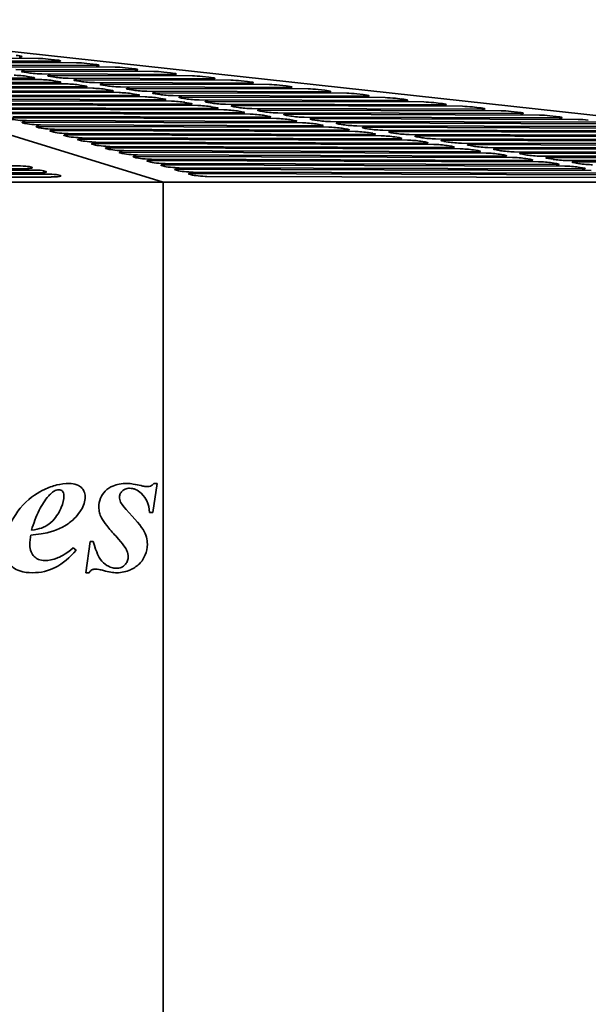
# Model space of a CAD drawing. Header units: millimetres. Extents: x 280 to 1400, y 278 to 909.
# Tile 10 of 11: x 1027 to 1206, y 594 to 905. Entities that reach past the tile are written whole.
import ezdxf

# ---------------------------------------------------------------- set-up
doc = ezdxf.new("R2010")
doc.units = ezdxf.units.MM
doc.header["$LTSCALE"] = 4
doc.layers.add('Krawędzie widoczne(ISO)', color=7, linetype='Continuous', lineweight=35, true_color=0x262659)

msp = doc.modelspace()

# ---------------------------------------------------------------- linework, layer by layer
at = {"layer": 'Krawędzie widoczne(ISO)'}
for p, q in [((1072.17, 853.5), (906.28, 904.81)), ((932.76, 904.81), (1400.5, 853.5)), ((1003.62, 892.68), (1032.73, 892.6)), ((1035.92, 892.39), (1037.95, 892.16)), ((1038.89, 891.69), (1009.13, 891.77)), ((1011.89, 891.32), (1044.9, 891.22)), ((1051.06, 890.31), (1017.4, 890.41)), ((1020.16, 889.95), (1057.06, 889.85)), ((1063.23, 888.93), (1025.67, 889.04)), ((1048.08, 891.02), (1050.11, 890.79)), ((1060.25, 889.64), (1062.28, 889.41)), ((984.86, 886.03), (1033.46, 885.89)), ((1030.7, 886.35), (985.35, 886.48)), ((1029.72, 888.03), (1028.34, 888.25)), ((1028.43, 888.59), (1069.23, 888.47)), ((1029.41, 886.91), (1030.79, 886.68)), ((1075.4, 887.56), (1033.95, 887.68)), ((1037.99, 886.66), (1036.61, 886.89)), ((1036.7, 887.22), (1081.4, 887.09)), ((1087.56, 886.18), (1042.22, 886.31)), ((1044.98, 885.86), (1093.57, 885.72)), ((1072.42, 888.26), (1074.45, 888.03)), ((1084.59, 886.89), (1086.61, 886.66)), ((989.24, 884.68), (1041.73, 884.53)), ((1038.97, 884.98), (989.73, 885.13)), ((993.62, 883.33), (1050, 883.16)), ((1047.24, 883.62), (994.1, 883.77)), ((1037.68, 885.54), (1039.06, 885.32)), ((1046.26, 885.3), (1044.88, 885.52)), ((1045.95, 884.18), (1047.33, 883.95)), ((1099.73, 884.8), (1050.49, 884.95)), ((1054.53, 883.93), (1053.15, 884.16)), ((1053.25, 884.49), (1105.73, 884.34)), ((1054.23, 882.81), (1055.6, 882.59)), ((1111.9, 883.43), (1058.76, 883.58)), ((1062.8, 882.57), (1061.43, 882.79)), ((1061.52, 883.13), (1117.9, 882.96)), ((1096.75, 885.51), (1098.78, 885.28)), ((1108.92, 884.13), (1110.95, 883.9)), ((1121.09, 882.76), (1123.12, 882.53)), ((997.99, 881.97), (1058.27, 881.8)), ((1055.51, 882.25), (998.48, 882.42)), ((1002.37, 880.62), (1066.54, 880.43)), ((1063.78, 880.89), (1002.86, 881.07)), ((1072.06, 879.52), (1007.23, 879.71)), ((1062.5, 881.45), (1063.88, 881.22)), ((1124.07, 882.05), (1067.03, 882.22)), ((1071.08, 881.2), (1069.7, 881.43)), ((1069.79, 881.76), (1130.07, 881.59)), ((1070.77, 880.08), (1072.15, 879.86)), ((1136.23, 880.68), (1075.3, 880.85)), ((1079.35, 879.84), (1077.97, 880.06)), ((1078.06, 880.4), (1142.24, 880.21)), ((1133.26, 881.38), (1135.28, 881.15)), ((1145.42, 880), (1147.45, 879.77)), ((1006.74, 879.27), (1074.81, 879.07)), ((1011.12, 877.91), (1083.08, 877.7)), ((1080.33, 878.16), (1011.61, 878.36)), ((1015.49, 876.56), (1091.36, 876.34)), ((1088.6, 876.79), (1015.98, 877)), ((1079.04, 878.72), (1080.42, 878.49)), ((1148.4, 879.3), (1083.58, 879.49)), ((1087.62, 878.47), (1086.24, 878.7)), ((1086.33, 879.03), (1154.4, 878.83)), ((1087.31, 877.35), (1088.69, 877.13)), ((1160.57, 877.92), (1091.85, 878.12)), ((1095.89, 877.11), (1094.51, 877.33)), ((1094.6, 877.67), (1166.57, 877.46)), ((1172.73, 876.55), (1100.12, 876.76)), ((1157.59, 878.63), (1159.62, 878.4)), ((1169.76, 877.25), (1171.79, 877.02)), ((1019.87, 875.21), (1099.63, 874.97)), ((1096.87, 875.43), (1020.36, 875.65)), ((1024.25, 873.85), (1107.9, 873.61)), ((1105.14, 874.06), (1024.74, 874.3)), ((1095.58, 875.99), (1096.96, 875.76)), ((1104.16, 875.74), (1102.78, 875.97)), ((1102.88, 876.3), (1178.74, 876.08)), ((1103.86, 874.62), (1105.23, 874.4)), ((1184.9, 875.17), (1108.39, 875.39)), ((1112.43, 874.38), (1111.06, 874.6)), ((1111.15, 874.94), (1190.91, 874.7)), ((1197.07, 873.79), (1116.66, 874.03)), ((1119.42, 873.57), (1203.07, 873.33)), ((1181.92, 875.87), (1183.95, 875.65)), ((1194.09, 874.5), (1196.12, 874.27)), ((1028.6, 872.08), (1027.87, 872.3)), ((1028.62, 872.5), (1116.17, 872.24)), ((1113.41, 872.7), (1029.11, 872.94)), ((1032.98, 870.72), (1032.25, 870.95)), ((1033, 871.14), (1124.44, 870.88)), ((1121.69, 871.33), (1033.49, 871.59)), ((1112.13, 873.26), (1113.51, 873.03)), ((1120.71, 873.01), (1119.33, 873.24)), ((1120.4, 871.89), (1121.78, 871.67)), ((1209.24, 872.42), (1124.93, 872.66)), ((1128.98, 871.65), (1127.6, 871.87)), ((1127.69, 872.21), (1215.24, 871.95)), ((1128.67, 870.53), (1130.05, 870.3)), ((1221.4, 871.04), (1133.21, 871.3)), ((1137.25, 870.28), (1135.87, 870.51)), ((1135.96, 870.84), (1227.41, 870.58)), ((1037.35, 869.37), (1036.62, 869.6)), ((1037.37, 869.79), (1132.71, 869.51)), ((1129.96, 869.97), (1037.86, 870.24)), ((1041.73, 868.02), (1041, 868.24)), ((1041.75, 868.44), (1140.99, 868.15)), ((1138.23, 868.6), (1042.24, 868.88)), ((1146.5, 867.24), (1046.61, 867.53)), ((1136.94, 869.16), (1138.32, 868.94)), ((1233.57, 869.66), (1141.48, 869.93)), ((1145.52, 868.92), (1144.14, 869.14)), ((1144.23, 869.48), (1239.57, 869.2)), ((1145.21, 867.8), (1146.59, 867.57)), ((1245.74, 868.29), (1149.75, 868.57)), ((1153.79, 867.55), (1152.41, 867.78)), ((1152.51, 868.11), (1251.74, 867.82)), ((1257.91, 866.91), (1158.02, 867.2)), ((1046.1, 866.66), (1045.37, 866.89)), ((1046.13, 867.08), (1149.26, 866.78)), ((1050.48, 865.31), (1049.75, 865.53)), ((1050.5, 865.73), (1157.53, 865.42)), ((1154.77, 865.87), (1050.99, 866.18)), ((1054.85, 863.96), (1054.13, 864.18)), ((1054.88, 864.38), (1165.8, 864.05)), ((1163.04, 864.51), (1055.37, 864.82)), ((1153.49, 866.43), (1154.86, 866.21)), ((1162.06, 866.19), (1160.68, 866.41)), ((1160.78, 866.75), (1263.91, 866.45)), ((1161.76, 865.07), (1163.14, 864.84)), ((1270.07, 865.53), (1166.29, 865.84)), ((1170.34, 864.82), (1168.96, 865.05)), ((1169.05, 865.38), (1276.08, 865.07)), ((1282.24, 864.16), (1174.56, 864.47)), ((1059.22, 862.61), (1058.49, 862.83)), ((1059.24, 863.03), (1174.05, 862.69)), ((1171.31, 863.14), (1059.74, 863.47)), ((1063.59, 861.25), (1062.86, 861.48)), ((1063.62, 861.67), (1182.32, 861.33)), ((1179.56, 861.78), (1064.11, 862.12)), ((1170.03, 863.7), (1171.41, 863.48)), ((1178.61, 863.46), (1177.23, 863.68)), ((1177.32, 864.02), (1288.24, 863.69)), ((1178.28, 862.34), (1179.65, 862.12)), ((1294.41, 862.78), (1182.83, 863.11)), ((1186.85, 862.09), (1185.48, 862.32)), ((1185.57, 862.66), (1300.38, 862.32)), ((1186.55, 860.98), (1187.93, 860.75)), ((1306.54, 861.41), (1191.08, 861.75)), ((1195.13, 860.73), (1193.75, 860.96)), ((1193.84, 861.29), (1312.54, 860.94)), ((846.72, 858.64), (1027.15, 858.64)), ((1029.96, 858.43), (1030.71, 858.21)), ((1067.97, 859.9), (1067.24, 860.12)), ((1067.99, 860.32), (1190.59, 859.96)), ((1187.83, 860.41), (1068.48, 860.76)), ((1072.35, 858.54), (1071.62, 858.77)), ((1072.37, 858.97), (1198.86, 858.59)), ((1196.11, 859.05), (1072.86, 859.41)), ((1204.38, 857.68), (1077.23, 858.06)), ((1194.82, 859.61), (1196.2, 859.38)), ((1318.71, 860.03), (1199.35, 860.38)), ((1203.4, 859.36), (1202.02, 859.59)), ((1202.11, 859.93), (1324.71, 859.57)), ((1203.09, 858.25), (1204.47, 858.02)), ((1027.9, 857.77), (846.72, 857.77)), ((846.72, 857.33), (1031.65, 857.33)), ((1032.4, 856.46), (846.72, 856.46)), ((846.72, 856.02), (1036.14, 856.02)), ((1036.89, 855.15), (846.72, 855.15)), ((1034.46, 857.12), (1035.21, 856.9)), ((1038.95, 855.81), (1039.7, 855.59)), ((1076.72, 857.19), (1075.99, 857.42)), ((1076.74, 857.61), (1207.13, 857.23)), ((1081.1, 855.84), (1080.37, 856.06)), ((1081.12, 856.26), (1215.41, 855.86)), ((1212.65, 856.32), (1081.61, 856.7)), ((1220.92, 854.95), (1085.98, 855.35)), ((1072.17, 853.5), (607.83, 853.5)), ((1072.17, 471.5), (1072.17, 853.5)), ((1400.5, 853.5), (1072.17, 853.5)), ((1068.97, 749.28), (1070.28, 758.4)), ((1070.28, 758.4), (1069.2, 758.4)), ((1067.89, 749.28), (1068.97, 749.28)), ((1049.2, 740.07), (1047.76, 730.23)), ((1050.14, 740.07), (1049.2, 740.07)), ((1044.72, 737.32), (1043.84, 738.07)), ((1047.76, 730.23), (1048.84, 730.23))]:
    msp.add_line(p, q, dxfattribs=at)
for centre, major_axis, ratio, start_param, end_param in [((1024.66, 893.4), (2.99, -0.24), 0.080452, 5.48252, 7.476916), ((1034.8, 892.26), (2.99, -0.24), 0.080452, 1.193731, 2.340928), ((1036.83, 892.03), (2.99, -0.24), 0.080452, 5.48252, 7.476916), ((1046.97, 890.88), (2.99, -0.24), 0.080452, 1.193731, 2.340928), ((1048.99, 890.65), (2.99, -0.24), 0.080452, 5.48252, 7.476916), ((1059.13, 889.5), (2.99, -0.24), 0.080452, 1.193731, 2.340928), ((1061.16, 889.28), (2.99, -0.24), 0.080452, 5.48252, 7.476916), ((1027.25, 886.92), (2.99, -0.24), 0.080452, 0.770131, 2.340928), ((1030.5, 888.25), (-2.99, 0.24), 0.080452, 5.48252, 7.053316), ((1031.88, 888.02), (-2.99, 0.24), 0.080452, 0.770131, 2.340928), ((1028.63, 886.69), (2.99, -0.24), 0.080452, 5.48252, 7.053316), ((1035.52, 885.55), (2.99, -0.24), 0.080452, 0.770131, 2.340928), ((1038.77, 886.88), (-2.99, 0.24), 0.080452, 5.48252, 7.053316), ((1040.15, 886.66), (-2.99, 0.24), 0.080452, 0.770131, 2.340928), ((1047.04, 885.52), (-2.99, 0.24), 0.080452, 5.48252, 7.053316), ((1071.3, 888.13), (2.99, -0.24), 0.080452, 1.193731, 2.340928), ((1073.33, 887.9), (2.99, -0.24), 0.080452, 5.48252, 7.476916), ((1083.47, 886.75), (2.99, -0.24), 0.080452, 1.193731, 2.340928), ((1085.5, 886.52), (2.99, -0.24), 0.080452, 5.48252, 7.476916), ((1036.9, 885.32), (2.99, -0.24), 0.080452, 5.48252, 7.053316), ((1043.79, 884.19), (2.99, -0.24), 0.080452, 0.770131, 2.340928), ((1048.42, 885.29), (-2.99, 0.24), 0.080452, 0.770131, 2.340928), ((1045.17, 883.96), (2.99, -0.24), 0.080452, 5.48252, 7.053316), ((1052.07, 882.82), (2.99, -0.24), 0.080452, 0.770131, 2.340928), ((1055.31, 884.15), (-2.99, 0.24), 0.080452, 5.48252, 7.053316), ((1056.69, 883.92), (-2.99, 0.24), 0.080452, 0.770131, 2.340928), ((1063.59, 882.79), (-2.99, 0.24), 0.080452, 5.48252, 7.053316), ((1095.63, 885.38), (2.99, -0.24), 0.080452, 1.193731, 2.340928), ((1097.66, 885.15), (2.99, -0.24), 0.080452, 5.48252, 7.476916), ((1107.8, 884), (2.99, -0.24), 0.080452, 1.193731, 2.340928), ((1109.83, 883.77), (2.99, -0.24), 0.080452, 5.48252, 7.476916), ((1119.97, 882.62), (2.99, -0.24), 0.080452, 1.193731, 2.340928), ((1053.44, 882.59), (2.99, -0.24), 0.080452, 5.48252, 7.053316), ((1060.34, 881.46), (2.99, -0.24), 0.080452, 0.770131, 2.340928), ((1064.96, 882.56), (-2.99, 0.24), 0.080452, 0.770131, 2.340928), ((1061.72, 881.23), (2.99, -0.24), 0.080452, 5.48252, 7.053316), ((1068.61, 880.09), (2.99, -0.24), 0.080452, 0.770131, 2.340928), ((1071.86, 881.42), (-2.99, 0.24), 0.080452, 5.48252, 7.053316), ((1073.24, 881.19), (-2.99, 0.24), 0.080452, 0.770131, 2.340928), ((1069.99, 879.86), (2.99, -0.24), 0.080452, 5.48252, 7.053316), ((1080.13, 880.06), (-2.99, 0.24), 0.080452, 5.48252, 7.053316), ((1081.51, 879.83), (-2.99, 0.24), 0.080452, 0.770131, 2.340928), ((1122, 882.39), (2.99, -0.24), 0.080452, 5.48252, 7.476916), ((1132.14, 881.25), (2.99, -0.24), 0.080452, 1.193731, 2.340928), ((1134.16, 881.02), (2.99, -0.24), 0.080452, 5.48252, 7.476916), ((1144.3, 879.87), (2.99, -0.24), 0.080452, 1.193731, 2.340928), ((1146.33, 879.64), (2.99, -0.24), 0.080452, 5.48252, 7.476916), ((1076.88, 878.73), (2.99, -0.24), 0.080452, 0.770131, 2.340928), ((1078.26, 878.5), (2.99, -0.24), 0.080452, 5.48252, 7.053316), ((1085.15, 877.36), (2.99, -0.24), 0.080452, 0.770131, 2.340928), ((1088.4, 878.69), (-2.99, 0.24), 0.080452, 5.48252, 7.053316), ((1089.78, 878.46), (-2.99, 0.24), 0.080452, 0.770131, 2.340928), ((1086.53, 877.13), (2.99, -0.24), 0.080452, 5.48252, 7.053316), ((1096.67, 877.33), (-2.99, 0.24), 0.080452, 5.48252, 7.053316), ((1098.05, 877.1), (-2.99, 0.24), 0.080452, 0.770131, 2.340928), ((1156.47, 878.49), (2.99, -0.24), 0.080452, 1.193731, 2.340928), ((1158.5, 878.26), (2.99, -0.24), 0.080452, 5.48252, 7.476916), ((1168.64, 877.12), (2.99, -0.24), 0.080452, 1.193731, 2.340928), ((1170.67, 876.89), (2.99, -0.24), 0.080452, 5.48252, 7.476916), ((1027.04, 873.28), (-2.99, 0.24), 0.080452, 0.346531, 2.340928), ((1093.42, 876), (2.99, -0.24), 0.080452, 0.770131, 2.340928), ((1094.8, 875.77), (2.99, -0.24), 0.080452, 5.48252, 7.053316), ((1101.7, 874.63), (2.99, -0.24), 0.080452, 0.770131, 2.340928), ((1104.94, 875.96), (-2.99, 0.24), 0.080452, 5.48252, 7.053316), ((1106.32, 875.73), (-2.99, 0.24), 0.080452, 0.770131, 2.340928), ((1103.07, 874.4), (2.99, -0.24), 0.080452, 5.48252, 7.053316), ((1109.97, 873.27), (2.99, -0.24), 0.080452, 0.770131, 2.340928), ((1113.22, 874.6), (-2.99, 0.24), 0.080452, 5.48252, 7.053316), ((1114.59, 874.37), (-2.99, 0.24), 0.080452, 0.770131, 2.340928), ((1121.49, 873.23), (-2.99, 0.24), 0.080452, 5.48252, 7.053316), ((1180.81, 875.74), (2.99, -0.24), 0.080452, 1.193731, 2.340928), ((1182.83, 875.51), (2.99, -0.24), 0.080452, 5.48252, 7.476916), ((1192.97, 874.36), (2.99, -0.24), 0.080452, 1.193731, 2.340928), ((1195, 874.13), (2.99, -0.24), 0.080452, 5.48252, 7.476916), ((1030.69, 872.16), (-2.99, 0.24), 0.080452, 5.48252, 6.629717), ((1031.42, 871.93), (-2.99, 0.24), 0.080452, 0.346531, 2.340928), ((1035.07, 870.8), (-2.99, 0.24), 0.080452, 5.48252, 6.629717), ((1035.79, 870.58), (-2.99, 0.24), 0.080452, 0.346531, 2.340928), ((1111.35, 873.04), (2.99, -0.24), 0.080452, 5.48252, 7.053316), ((1118.24, 871.9), (2.99, -0.24), 0.080452, 0.770131, 2.340928), ((1122.87, 873), (-2.99, 0.24), 0.080452, 0.770131, 2.340928), ((1119.62, 871.67), (2.99, -0.24), 0.080452, 5.48252, 7.053316), ((1126.51, 870.54), (2.99, -0.24), 0.080452, 0.770131, 2.340928), ((1129.76, 871.87), (-2.99, 0.24), 0.080452, 5.48252, 7.053316), ((1131.14, 871.64), (-2.99, 0.24), 0.080452, 0.770131, 2.340928), ((1127.89, 870.31), (2.99, -0.24), 0.080452, 5.48252, 7.053316), ((1138.03, 870.5), (-2.99, 0.24), 0.080452, 5.48252, 7.053316), ((1139.41, 870.27), (-2.99, 0.24), 0.080452, 0.770131, 2.340928), ((1205.14, 872.99), (2.99, -0.24), 0.080452, 1.193731, 2.340928), ((1039.44, 869.45), (-2.99, 0.24), 0.080452, 5.48252, 6.629717), ((1040.17, 869.22), (-2.99, 0.24), 0.080452, 0.346531, 2.340928), ((1043.82, 868.1), (-2.99, 0.24), 0.080452, 5.48252, 6.629717), ((1044.55, 867.87), (-2.99, 0.24), 0.080452, 0.346531, 2.340928), ((1134.78, 869.17), (2.99, -0.24), 0.080452, 0.770131, 2.340928), ((1136.16, 868.94), (2.99, -0.24), 0.080452, 5.48252, 7.053316), ((1143.05, 867.81), (2.99, -0.24), 0.080452, 0.770131, 2.340928), ((1146.3, 869.14), (-2.99, 0.24), 0.080452, 5.48252, 7.053316), ((1147.68, 868.91), (-2.99, 0.24), 0.080452, 0.770131, 2.340928), ((1144.43, 867.58), (2.99, -0.24), 0.080452, 5.48252, 7.053316), ((1154.57, 867.77), (-2.99, 0.24), 0.080452, 5.48252, 7.053316), ((1155.95, 867.54), (-2.99, 0.24), 0.080452, 0.770131, 2.340928), ((1048.19, 866.74), (-2.99, 0.24), 0.080452, 5.48252, 6.629717), ((1048.92, 866.52), (-2.99, 0.24), 0.080452, 0.346531, 2.340928), ((1052.57, 865.39), (-2.99, 0.24), 0.080452, 5.48252, 6.629717), ((1053.3, 865.16), (-2.99, 0.24), 0.080452, 0.346531, 2.340928), ((1056.94, 864.03), (-2.99, 0.24), 0.080452, 5.48252, 6.629717), ((1151.33, 866.44), (2.99, -0.24), 0.080452, 0.770131, 2.340928), ((1152.7, 866.21), (2.99, -0.24), 0.080452, 5.48252, 7.053316), ((1159.6, 865.08), (2.99, -0.24), 0.080452, 0.770131, 2.340928), ((1162.84, 866.41), (-2.99, 0.24), 0.080452, 5.48252, 7.053316), ((1164.22, 866.18), (-2.99, 0.24), 0.080452, 0.770131, 2.340928), ((1160.98, 864.85), (2.99, -0.24), 0.080452, 5.48252, 7.053316), ((1167.87, 863.71), (2.99, -0.24), 0.080452, 0.770131, 2.340928), ((1171.12, 865.04), (-2.99, 0.24), 0.080452, 5.48252, 7.053316), ((1172.5, 864.81), (-2.99, 0.24), 0.080452, 0.770131, 2.340928), ((1057.67, 863.81), (-2.99, 0.24), 0.080452, 0.346531, 2.340928), ((1061.31, 862.68), (-2.99, 0.24), 0.080452, 5.48252, 6.629717), ((1062.04, 862.46), (-2.99, 0.24), 0.080452, 0.346531, 2.340928), ((1065.68, 861.33), (-2.99, 0.24), 0.080452, 5.48252, 6.629717), ((1066.41, 861.11), (-2.99, 0.24), 0.080452, 0.346531, 2.340928), ((1169.25, 863.48), (2.99, -0.24), 0.080452, 5.48252, 7.053316), ((1176.12, 862.35), (2.99, -0.24), 0.080452, 0.770131, 2.340928), ((1179.39, 863.68), (-2.99, 0.24), 0.080452, 5.48252, 7.053316), ((1180.77, 863.45), (-2.99, 0.24), 0.080452, 0.770131, 2.340928), ((1177.49, 862.12), (2.99, -0.24), 0.080452, 5.48252, 7.053316), ((1184.39, 860.98), (2.99, -0.24), 0.080452, 0.770131, 2.340928), ((1187.64, 862.32), (-2.99, 0.24), 0.080452, 5.48252, 7.053316), ((1189.01, 862.09), (-2.99, 0.24), 0.080452, 0.770131, 2.340928), ((1195.91, 860.95), (-2.99, 0.24), 0.080452, 5.48252, 7.053316), ((1027.15, 858.31), (3, 0), 0.109042, 0.358184, 1.570796), ((1027.9, 858.09), (3, 0), 0.109042, 4.712389, 6.641369), ((1070.06, 859.98), (-2.99, 0.24), 0.080452, 5.48252, 6.629717), ((1070.79, 859.75), (-2.99, 0.24), 0.080452, 0.346531, 2.340928), ((1074.44, 858.62), (-2.99, 0.24), 0.080452, 5.48252, 6.629717), ((1075.16, 858.4), (-2.99, 0.24), 0.080452, 0.346531, 2.340928), ((1185.77, 860.76), (2.99, -0.24), 0.080452, 5.48252, 7.053316), ((1192.66, 859.62), (2.99, -0.24), 0.080452, 0.770131, 2.340928), ((1197.29, 860.72), (-2.99, 0.24), 0.080452, 0.770131, 2.340928), ((1194.04, 859.39), (2.99, -0.24), 0.080452, 5.48252, 7.053316), ((1200.93, 858.25), (2.99, -0.24), 0.080452, 0.770131, 2.340928), ((1204.18, 859.58), (-2.99, 0.24), 0.080452, 5.48252, 7.053316), ((1205.56, 859.36), (-2.99, 0.24), 0.080452, 0.770131, 2.340928), ((1202.31, 858.03), (2.99, -0.24), 0.080452, 5.48252, 7.053316), ((1031.65, 857), (3, 0), 0.109042, 0.358184, 1.570796), ((1032.4, 856.78), (3, 0), 0.109042, 4.712389, 6.641369), ((1036.14, 855.69), (3, 0), 0.109042, 0.358184, 1.570796), ((1036.89, 855.48), (3, 0), 0.109042, 4.712389, 6.641369), ((1078.81, 857.27), (-2.99, 0.24), 0.080452, 5.48252, 6.629717), ((1079.54, 857.04), (-2.99, 0.24), 0.080452, 0.346531, 2.340928), ((1083.19, 855.92), (-2.99, 0.24), 0.080452, 5.48252, 6.629717), ((1083.92, 855.69), (-2.99, 0.24), 0.080452, 0.346531, 2.340928)]:
    msp.add_ellipse(centre, major_axis=major_axis, ratio=ratio, start_param=start_param, end_param=end_param, dxfattribs=at)
for points, knots in [([(1042.53, 758.4), (1041.21, 758.4), (1039.91, 758.24), (1037.28, 757.6), (1035.97, 757.12), (1032.92, 755.65), (1030.35, 754.14), (1025.53, 748.97), (1024.23, 746.23), (1022.75, 742.44), (1022.3, 740.28), (1022.3, 738.04)], [-2.457519, -2.457519, -2.457519, -2.457519, -2.111025, -2.111025, -1.746322, -1.746322, -1.221352, -1.221352, -0.670932, -0.670932, 0, 0, 0, 0]), ([(1047.56, 754.25), (1047.56, 754.55), (1047.54, 754.85), (1047.42, 755.43), (1047.33, 755.7), (1047, 756.44), (1046.69, 756.85), (1046.09, 757.4), (1045.68, 757.75), (1044.19, 758.3), (1043.34, 758.4), (1042.53, 758.4)], [-1.369292, -1.369292, -1.369292, -1.369292, -1.126516, -1.126516, -0.89609, -0.89609, -0.475201, -0.475201, -0.243512, -0.243512, 0, 0, 0, 0]), ([(1060.73, 758.4), (1059.94, 758.4), (1059.13, 758.34), (1057.65, 758.07), (1056.96, 757.88), (1055.46, 757.24), (1054.64, 756.72), (1053.27, 755.31), (1052.78, 754.59), (1052.07, 752.87), (1051.91, 751.92), (1051.91, 750.95)], [-1.408049, -1.408049, -1.408049, -1.408049, -1.129606, -1.129606, -0.881688, -0.881688, -0.556713, -0.556713, -0.292117, -0.292117, 0, 0, 0, 0]), ([(1065.21, 757.75), (1064.41, 757.94), (1063.58, 758.12), (1062.1, 758.33), (1061.41, 758.4), (1060.73, 758.4)], [-0.4488051, -0.4488051, -0.4488051, -0.4488051, -0.2018138, -0.2018138, 0, 0, 0, 0]), ([(1069.2, 758.4), (1069.06, 758.22), (1068.91, 758.05), (1068.57, 757.77), (1068.4, 757.66), (1067.92, 757.47), (1067.63, 757.42), (1067.33, 757.42)], [-0.2206443, -0.2206443, -0.2206443, -0.2206443, -0.1529131, -0.1529131, -0.089862, -0.089862, 0, 0, 0, 0]), ([(1036.09, 754.48), (1036.46, 754.89), (1036.87, 755.29), (1037.65, 755.9), (1038.04, 756.14), (1038.71, 756.38), (1038.98, 756.44), (1039.26, 756.44)], [-0.3795053, -0.3795053, -0.3795053, -0.3795053, -0.2138715, -0.2138715, -0.0834807, -0.0834807, 0, 0, 0, 0]), ([(1039.26, 756.44), (1039.49, 756.44), (1039.72, 756.4), (1040.12, 756.23), (1040.29, 756.12), (1040.52, 755.88), (1040.66, 755.72), (1040.86, 755.21), (1040.9, 754.94), (1040.9, 754.67)], [-0.4264999, -0.4264999, -0.4264999, -0.4264999, -0.2851255, -0.2851255, -0.1622065, -0.1622065, -0.0808856, -0.0808856, 0, 0, 0, 0]), ([(1058.44, 754.18), (1058.44, 754.35), (1058.46, 754.52), (1058.53, 754.85), (1058.58, 755.01), (1058.78, 755.48), (1058.98, 755.76), (1059.58, 756.35), (1059.93, 756.54), (1060.64, 756.82), (1061.11, 756.9), (1061.58, 756.9)], [-0.3505075, -0.3505075, -0.3505075, -0.3505075, -0.3203483, -0.3203483, -0.2910096, -0.2910096, -0.2295328, -0.2295328, -0.1421293, -0.1421293, 0, 0, 0, 0]), ([(1061.58, 756.9), (1061.9, 756.9), (1062.22, 756.86), (1062.86, 756.73), (1063.17, 756.63), (1064.13, 756.21), (1064.72, 755.79), (1066.23, 754.41), (1066.73, 753.54), (1067.55, 751.82), (1067.81, 750.55), (1067.89, 749.28)], [-0.7682432, -0.7682432, -0.7682432, -0.7682432, -0.7220632, -0.7220632, -0.6750751, -0.6750751, -0.5715681, -0.5715681, -0.3813217, -0.3813217, 0, 0, 0, 0]), ([(1067.33, 757.42), (1067.03, 757.42), (1066.71, 757.45), (1066.01, 757.56), (1065.6, 757.65), (1065.21, 757.75)], [-0.2100131, -0.2100131, -0.2100131, -0.2100131, -0.1202059, -0.1202059, 0, 0, 0, 0]), ([(1040.9, 754.67), (1040.9, 753.37), (1040.56, 752.08), (1039.71, 750.02), (1038.99, 748.47), (1037.34, 746.61), (1036.44, 745.67), (1034.62, 744.62), (1033.43, 744.08), (1030.67, 743.66)], [-12.423536, -12.423536, -12.423536, -12.423536, -6.504714, -6.504714, -2.329916, -2.329916, -0.83944, -0.83944, 0, 0, 0, 0]), ([(1030.67, 743.66), (1031.31, 745.8), (1032.1, 747.98), (1033.9, 751.58), (1034.89, 753.15), (1036.09, 754.48)], [-1.20747, -1.20747, -1.20747, -1.20747, -0.537436, -0.537436, 0, 0, 0, 0]), ([(1046.32, 750.07), (1046.72, 750.71), (1047.04, 751.4), (1047.46, 752.82), (1047.56, 753.53), (1047.56, 754.25)], [-0.4443122, -0.4443122, -0.4443122, -0.4443122, -0.2169205, -0.2169205, 0, 0, 0, 0]), ([(1060.54, 750.16), (1059.23, 751.53), (1058.91, 752.18), (1058.55, 753.05), (1058.44, 753.6), (1058.44, 754.18)], [-0.2817251, -0.2817251, -0.2817251, -0.2817251, -0.1736923, -0.1736923, 0, 0, 0, 0]), ([(1036.19, 743.01), (1039.7, 743.96), (1041.77, 745.39), (1044.09, 747.06), (1045.33, 748.45), (1046.32, 750.07)], [-0.857243, -0.857243, -0.857243, -0.857243, -0.5679869, -0.5679869, 0, 0, 0, 0]), ([(1051.91, 750.95), (1051.91, 750.35), (1051.97, 749.76), (1052.23, 748.64), (1052.43, 748.11), (1052.69, 747.61)], [-0.3472575, -0.3472575, -0.3472575, -0.3472575, -0.1689042, -0.1689042, 0, 0, 0, 0]), ([(1067.2, 739.22), (1067.2, 739.98), (1067.11, 740.73), (1066.66, 742.4), (1066.32, 743.06), (1065.45, 744.71), (1063.18, 747.34), (1060.54, 750.16)], [-1.465701, -1.465701, -1.465701, -1.465701, -1.331636, -1.331636, -1.160568, -1.160568, 0, 0, 0, 0]), ([(1052.69, 747.61), (1053.11, 746.83), (1053.73, 745.95), (1055.24, 744.03), (1056.28, 742.86), (1057.24, 741.83)], [-0.731477, -0.731477, -0.731477, -0.731477, -0.4231148, -0.4231148, 0, 0, 0, 0]), ([(1030.41, 742.12), (1031.48, 742.21), (1032.6, 742.33), (1034.5, 742.62), (1035.38, 742.79), (1036.19, 743.01)], [-0.5764616, -0.5764616, -0.5764616, -0.5764616, -0.2524199, -0.2524199, 0, 0, 0, 0]), ([(1030.14, 738.95), (1030.14, 739.42), (1030.17, 739.91), (1030.26, 740.95), (1030.33, 741.55), (1030.41, 742.12)], [-0.3131778, -0.3131778, -0.3131778, -0.3131778, -0.1744827, -0.1744827, 0, 0, 0, 0]), ([(1057.37, 731.63), (1056.88, 731.63), (1056.4, 731.72), (1055.35, 732.05), (1054.83, 732.32), (1053.65, 733.05), (1052.99, 733.65), (1051.97, 735.07), (1051.23, 736.34), (1050.14, 740.07)], [-3.637162, -3.637162, -3.637162, -3.637162, -3.10563, -3.10563, -2.444824, -2.444824, -1.164097, -1.164097, 0, 0, 0, 0]), ([(1057.24, 741.83), (1059.8, 739.03), (1060.41, 737.93), (1060.98, 736.52), (1061.12, 735.82), (1061.12, 735.1)], [-0.4550351, -0.4550351, -0.4550351, -0.4550351, -0.217835, -0.217835, 0, 0, 0, 0]), ([(1022.3, 738.04), (1022.3, 737.21), (1022.4, 736.39), (1022.84, 734.82), (1023.17, 734.09), (1024.19, 732.48), (1024.74, 732.01), (1025.44, 731.41), (1026.17, 731.04), (1028.21, 730.36), (1029.65, 730.23), (1030.99, 730.23)], [-0.7376607, -0.7376607, -0.7376607, -0.7376607, -0.7092299, -0.7092299, -0.6815542, -0.6815542, -0.6439314, -0.6439314, -0.4029798, -0.4029798, 0, 0, 0, 0]), ([(1034.85, 734.09), (1034.16, 734.09), (1033.47, 734.19), (1032.31, 734.68), (1031.85, 734.99), (1031.15, 735.7), (1030.79, 736.16), (1030.25, 737.49), (1030.14, 738.22), (1030.14, 738.95)], [-1.040426, -1.040426, -1.040426, -1.040426, -0.704836, -0.704836, -0.431636, -0.431636, -0.219363, -0.219363, 0, 0, 0, 0]), ([(1030.99, 730.23), (1032.25, 730.23), (1033.49, 730.36), (1036.14, 730.96), (1037.26, 731.44), (1040.49, 733.08), (1042.73, 735.08), (1044.72, 737.32)], [-1.489139, -1.489139, -1.489139, -1.489139, -1.217093, -1.217093, -0.900543, -0.900543, 0, 0, 0, 0]), ([(1043.84, 738.07), (1041.24, 735.97), (1039.63, 735.2), (1037.46, 734.35), (1036.18, 734.09), (1034.85, 734.09)], [-0.6990865, -0.6990865, -0.6990865, -0.6990865, -0.3984319, -0.3984319, 0, 0, 0, 0]), ([(1057.6, 730.23), (1058.33, 730.23), (1059.06, 730.31), (1060.51, 730.63), (1061.21, 730.87), (1062.72, 731.57), (1063.76, 732.16), (1065.05, 733.43), (1065.9, 734.34), (1066.98, 736.92), (1067.2, 738.04), (1067.2, 739.22)], [-4.173424, -4.173424, -4.173424, -4.173424, -3.150923, -3.150923, -2.114815, -2.114815, -0.839054, -0.839054, -0.351566, -0.351566, 0, 0, 0, 0]), ([(1061.12, 735.1), (1061.12, 734.65), (1061.05, 734.21), (1060.69, 733.37), (1060.43, 733.01), (1059.86, 732.45), (1059.49, 732.14), (1058.45, 731.72), (1057.91, 731.63), (1057.37, 731.63)], [-0.7865661, -0.7865661, -0.7865661, -0.7865661, -0.5621577, -0.5621577, -0.3362845, -0.3362845, -0.16393, -0.16393, 0, 0, 0, 0]), ([(1048.84, 730.23), (1048.99, 730.46), (1049.18, 730.7), (1049.58, 731.07), (1049.73, 731.16), (1050.18, 731.33), (1050.54, 731.37), (1050.9, 731.37)], [-0.2157792, -0.2157792, -0.2157792, -0.2157792, -0.1614199, -0.1614199, -0.107612, -0.107612, 0, 0, 0, 0]), ([(1050.9, 731.37), (1051.23, 731.37), (1051.61, 731.32), (1052.41, 731.17), (1052.92, 731.04), (1053.38, 730.92)], [-0.243684, -0.243684, -0.243684, -0.243684, -0.14376, -0.14376, 0, 0, 0, 0]), ([(1053.38, 730.92), (1054.13, 730.71), (1054.92, 730.53), (1056.31, 730.3), (1056.97, 730.23), (1057.6, 730.23)], [-0.4232457, -0.4232457, -0.4232457, -0.4232457, -0.1887023, -0.1887023, 0, 0, 0, 0])]:
    msp.add_open_spline(points, degree=3, knots=knots, dxfattribs=at)

doc.saveas('drawing.dxf')
